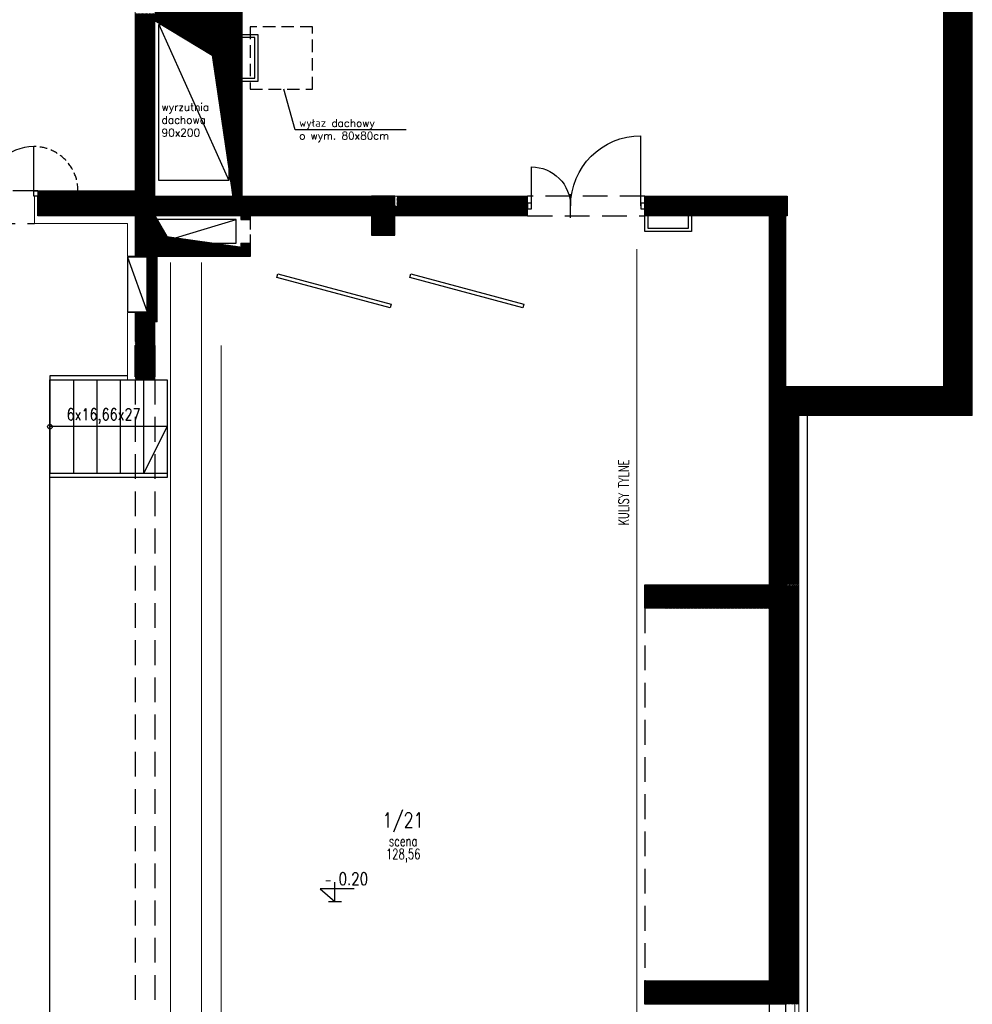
# Model space of a CAD drawing. Header units: inches. Extents: x 27484 to 71626, y -45113 to 39.
# Tile 164 of 256: x 35654 to 36874, y -33581 to -32320. Entities that reach past the tile are written whole.
import ezdxf
from ezdxf.enums import TextEntityAlignment as Align

# ---------------------------------------------------------------- set-up
doc = ezdxf.new("R2010")
doc.units = ezdxf.units.IN
doc.header["$LTSCALE"] = 50
doc.header["$MEASUREMENT"] = 0
doc.linetypes.add('DASHED2', pattern=[9.525, 6.35, -3.175])
for name, color, linetype, lineweight in [('!urządzenia1', 1, 'Continuous', 5), ('!wymiary', 4, 'Continuous', 25), ('0-OPISY', 165, 'Continuous', 18), ('A-PRZERYW', 7, 'DASHED2', 18), ('A-SCIANY', 5, 'Continuous', 18), ('A-WID', 1, 'Continuous', 9), ('A-ść. istn.', 8, 'Continuous', 0), ('mat', 7, 'Continuous', 9), ('rz_zelbet', 200, 'Continuous', 20)]:
    doc.layers.add(name, color=color, linetype=linetype, lineweight=lineweight)
for name, color, linetype in [('0-KOTEW-POZ', 7, 'Continuous'), ('_sciany nowe', 5, 'Continuous'), ('_widok', 1, 'Continuous'), ('A-rdzenie zelbetowe', 6, 'Continuous'), ('DACH_CIENKIE', 142, 'Continuous'), ('koncepcja', 6, 'Continuous'), ('KOTEW-POZ-OPIS', 2, 'Continuous'), ('KOTEW-POZ-OPIS1', 7, 'Continuous'), ('OPISY', 7, 'Continuous'), ('przebicia', 252, 'Continuous'), ('R-MET-POM-OPIS', 7, 'Continuous'), ('R-MET-POM-OPIS-NR', 2, 'Continuous'), ('R-MET-POM-OPIS-POM', 7, 'Continuous'), ('R-MET-POZ', 7, 'Continuous'), ('R-MET-POZ-OPIS', 2, 'Continuous'), ('S-DRZ-', 7, 'Continuous'), ('S-DRZ-O', 7, 'Continuous'), ('S-DRZ-SKRZYD', 5, 'Continuous'), ('S-DRZ-WEGAR', 7, 'Continuous')]:
    doc.layers.add(name, color=color, linetype=linetype)
doc.styles.add('MET_POM', font='simplex.shx')
doc.styles.add('MET_POZ', font='SIMPLEX')
doc.styles.add('opis', font='romans.shx', dxfattribs={"width": 0.7, "height": 50})
doc.styles.get("Standard").update_dxf_attribs({"font": 'romans.shx'})
doc.styles.add('TOM', font='simplex.shx', dxfattribs={"width": 0.8, "height": 50})
doc.linetypes.add('ZIGZAG', pattern='A,0.00254,-5.08,[131,ltypeshp.shx,S=5.08,R=0,X=-5.08,Y=0],-10.16,[131,ltypeshp.shx,S=5.08,R=180,X=5.08,Y=0],-5.08', length=20.32254)
pattern_1 = [(45, (31560.1443, -34930.5661), (-0.88388348, 0.88388348), [])]

# ---------------------------------------------------------------- blocks, each defined once
blk = doc.blocks.new('D150')
at = {"layer": 'S-DRZ-'}
for centre, radius, start, end in [((-50, 0), 50, 270, 0), ((90, 0), 90, 180, 270)]:
    blk.add_arc(centre, radius, start, end, dxfattribs=at)
at = {"layer": 'S-DRZ-O'}
blk.add_line((0, 15.1), (0, -15.1), dxfattribs=at)
at = {"layer": 'S-DRZ-SKRZYD'}
for p, q in [((-50, 0), (-50, -50)), ((90, 0), (90, -90))]:
    blk.add_line(p, q, dxfattribs=at)
at = {"layer": 'S-DRZ-WEGAR'}
for points in [[(-50, -3.5), (-55, -3.5), (-55, 3.5), (-50, 3.5)], [(95, -3.5), (90, -3.5), (90, 3.5), (95, 3.5)]]:
    blk.add_lwpolyline(points, close=True, dxfattribs=at)
blk = doc.blocks.new('A$C6C2C3BE5')
at = {"layer": 'R-MET-POZ', "rotation": 359.9999999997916}
blk.add_blockref('D150', (0, 0), dxfattribs=at)
blk = doc.blocks.new('M-POZ10')
at = {"layer": '0-KOTEW-POZ'}
blk.add_line((-0.133, 0), (0.133, 0), dxfattribs=at)
blk.add_lwpolyline([(0.392, 0.253), (-0.3, 0.253), (0, 0), (0, 0.393)], dxfattribs=at)
at = {"layer": 'KOTEW-POZ-OPIS', "style": 'MET_POZ', "width": 0.6}
blk.add_attdef('+/-', text='', height=0.2, dxfattribs=at).set_placement((-0.068, 0.334), align=Align.RIGHT)
at = {"layer": 'KOTEW-POZ-OPIS', "style": 'MET_POZ', "width": 0.8}
blk.add_attdef('H', (0.075, 0.334), '', height=0.25, dxfattribs=at)
at = {"layer": 'KOTEW-POZ-OPIS1', "style": 'MET_POZ', "oblique": 5, "width": 0.8}
blk.add_attdef('TXT', text='', height=0.2, dxfattribs=at).set_placement((0.075, 0.629), align=Align.CENTER)
at = {"layer": 'KOTEW-POZ-OPIS1', "style": 'MET_POZ'}
blk.add_attdef('XH', (0.075, 0.031), '', height=0.2, dxfattribs=at)
blk = doc.blocks.new('A$C788011A3')
at = {"layer": 'S-DRZ-'}
for centre, radius, start, end in [((5, 15.1), 90, 360, 90), ((155, 15.1), 60.1, 90, 180)]:
    blk.add_arc(centre, radius, start, end, dxfattribs=at)
at = {"layer": 'S-DRZ-O'}
blk.add_line((94.9, 0), (94.9, 30.2), dxfattribs=at)
at = {"layer": 'S-DRZ-SKRZYD'}
for p, q in [((5, 15.1), (5, 105.1)), ((155, 15.1), (155, 75.2))]:
    blk.add_line(p, q, dxfattribs=at)
at = {"layer": 'S-DRZ-WEGAR'}
for points in [[(0, 18.6), (5, 18.6), (5, 11.6), (0, 11.6)], [(155, 18.6), (160, 18.6), (160, 11.6), (155, 11.6)]]:
    blk.add_lwpolyline(points, close=True, dxfattribs=at)
blk = doc.blocks.new('A$C69E27E1D')
at = {"layer": '!wymiary', "ltscale": 0.1}
for points in [[(170.2, -86.9), (315.1, -125.7), (313.8, -130.5), (168.9, -91.7), (170.2, -86.9)], [(340.2, -86.9), (485.1, -125.7), (483.8, -130.5), (338.9, -91.7), (340.2, -86.9)]]:
    blk.add_lwpolyline(points, dxfattribs=at)
blk = doc.blocks.new('MPOM0239')
at = {"layer": 'R-MET-POM-OPIS', "style": 'MET_POM', "width": 0.7}
for tag, p in [('POS', (0, -0.225)), ('ARE', (0, -0.49))]:
    blk.add_attdef(tag, text='', height=0.2, dxfattribs=at).set_placement(p, align=Align.CENTER)
at = {"layer": 'R-MET-POM-OPIS', "style": 'MET_POM', "width": 0.7, "flags": 1}
blk.add_attdef('UNI', (0.246, -0.49), '', height=0.2, dxfattribs=at)
at = {"layer": 'R-MET-POM-OPIS-NR', "style": 'MET_POM', "width": 0.8}
blk.add_attdef('NR', text='', height=0.2, dxfattribs=at).set_placement((-0.003, 0.269), align=Align.CENTER)
at = {"layer": 'R-MET-POM-OPIS-POM', "style": 'MET_POM', "width": 0.7}
blk.add_attdef('POM', text='', height=0.2, dxfattribs=at).set_placement((0, 0.022), align=Align.CENTER)

msp = doc.modelspace()

# ---------------------------------------------------------------- hatches: boundary and pattern name
at = {"layer": 'A-ść. istn.', "ltscale": 0.1}
h = msp.add_hatch(dxfattribs=at)
h.set_pattern_fill('ANSI31', color=256, scale=10)
h.set_pattern_definition(pattern_1)
h.paths.add_polyline_path([(36849.98246, -32558.56607), (36837.48246, -32558.56607), (36837.48246, -32789.56607), (36635.05756, -32789.56607), (36635.05756, -32802.06607), (36849.98246, -32802.06607)])
h.paths.add_polyline_path([(36849.98246, -32802.06607), (36635.05756, -32802.06607), (36635.05756, -32826.56607), (36849.98246, -32826.56607)])
h.paths.add_polyline_path([(36874.48246, -32802.06607), (36849.98246, -32802.06607), (36849.98246, -32826.56607), (36874.48246, -32826.56607)])
h.paths.add_polyline_path([(36874.48246, -32558.56607), (36849.98246, -32558.56607), (36849.98246, -32802.06607), (36874.48246, -32802.06607)])
h.paths.add_polyline_path([(36849.98246, -32353.56607), (36837.48246, -32353.56607), (36837.48246, -32558.56607), (36849.98246, -32558.56607)])
h.paths.add_polyline_path([(36874.48246, -32353.56607), (36849.98246, -32353.56607), (36849.98246, -32558.56607), (36874.48246, -32558.56607)])
h.paths.add_polyline_path([(36849.98246, -32105.67743), (36837.48246, -32105.67743), (36837.48246, -32353.56607), (36849.98246, -32353.56607)])
h.paths.add_polyline_path([(36874.48246, -32105.67743), (36849.98246, -32105.67743), (36849.98246, -32353.56607), (36874.48246, -32353.56607)])
h.paths.add_polyline_path([(36849.98246, -31793.56607), (36822.48246, -31793.56607), (36822.48246, -31806.06607), (36837.48246, -31806.06607), (36837.48246, -32105.67743), (36849.98246, -32105.67743)])
h.paths.add_polyline_path([(36874.48246, -31793.56607), (36849.98246, -31793.56607), (36849.98246, -32105.67743), (36874.48246, -32105.67743)])
h = msp.add_hatch(dxfattribs=at)
h.set_pattern_fill('ANSI31', color=256, scale=10)
h.set_pattern_definition(pattern_1)
h.paths.add_polyline_path([(35814.98246, -32312.06607), (35802.48246, -32312.06607), (35802.48246, -32353.56607), (35814.98246, -32353.56607)])
h.paths.add_polyline_path([(35814.98246, -32353.56607), (35802.48246, -32353.56607), (35802.48246, -32437.11016), (35814.98246, -32447.31649)])
h.paths.add_polyline_path([(35827.48246, -32353.56607), (35814.98246, -32353.56607), (35814.98246, -32447.31649), (35827.48246, -32457.52282)])
h.paths.add_polyline_path([(35827.48246, -32321.06607), (35927.48246, -32321.06607), (35927.48246, -32353.56607), (35939.48246, -32353.56607), (35939.48246, -32309.06607), (35827.48246, -32309.06607), (35827.48246, -32312.06607), (35814.98246, -32312.06607), (35814.98246, -32353.56607), (35827.48246, -32353.56607)])
h = msp.add_hatch(dxfattribs=at)
h.set_pattern_fill('ANSI31', color=256, scale=10)
h.set_pattern_definition(pattern_1)
h.paths.add_polyline_path([(36304.98246, -32546.06607), (36162.48246, -32546.06607), (36162.48246, -32558.56607), (36304.98246, -32558.56607)])
h.paths.add_polyline_path([(36304.98246, -32558.56607), (36134.98246, -32558.56607), (36134.98246, -32571.06607), (36304.98246, -32571.06607)])
h.paths.add_polyline_path([(36162.48246, -32546.06607), (36137.48246, -32546.06607), (36137.48246, -32558.56607), (36162.48246, -32558.56607)])
h.paths.add_polyline_path([(36104.98246, -32546.06607), (35939.48246, -32546.06607), (35939.48246, -32353.56607), (35927.48246, -32353.56607), (35927.48246, -32546.06607), (35827.48246, -32546.06607), (35827.48246, -32457.52282), (35814.98246, -32447.31649), (35814.98246, -32558.56607), (36104.98246, -32558.56607)])
h = msp.add_hatch(dxfattribs=at)
h.set_pattern_fill('ANSI31', color=256, scale=10)
h.set_pattern_definition(pattern_1)
h.paths.add_polyline_path([(35814.98246, -32447.31649), (35802.48246, -32437.11016), (35802.48246, -32539.06607), (35802.48246, -32546.06607), (35712.48246, -32546.06607), (35712.48246, -32558.56607), (35814.98246, -32558.56607)])
h.paths.add_polyline_path([(35814.98246, -32558.56607), (35712.48246, -32558.56607), (35712.48246, -32571.06607), (35802.48246, -32571.06607), (35802.48246, -32623.06607), (35814.98246, -32623.06607)])
h.paths.add_polyline_path([(35827.48246, -32571.06607), (35937.46726, -32571.06607), (35937.46726, -32576.06607), (35949.46726, -32576.06607), (35949.46726, -32571.06607), (36104.98246, -32571.06607), (36104.98246, -32558.56607), (35814.98246, -32558.56607), (35814.98246, -32623.06607), (35818.48246, -32623.06607), (35818.48246, -32695.06607), (35814.98246, -32695.06607), (35814.98246, -32722.53859), (35827.48246, -32722.53857), (35827.48246, -32707.06607), (35830.48246, -32707.06607), (35830.48246, -32623.06607), (35949.46726, -32623.06607), (35949.46726, -32606.06607), (35937.46726, -32606.06607), (35937.46726, -32611.06394), (35937.48246, -32611.06607), (35827.48246, -32611.06607)])
h.paths.add_polyline_path([(35814.98246, -32695.06607), (35802.48246, -32695.06607), (35802.48246, -32722.53861), (35814.98246, -32722.53859)])
h.paths.add_polyline_path([(35814.98246, -32722.53859), (35802.48246, -32722.53861), (35802.48246, -32722.53862), (35802.48246, -32781.06607), (35814.98246, -32781.06607), (35814.98246, -32777.06607), (35802.48246, -32777.06607), (35802.48246, -32737.06607), (35814.98246, -32737.06607)])
h.paths.add_polyline_path([(35827.48246, -32722.53857), (35814.98246, -32722.53859), (35814.98246, -32737.06607), (35827.48246, -32737.06607)])
h = msp.add_hatch(dxfattribs=at)
h.set_pattern_fill('ANSI31', color=256, scale=10)
h.set_pattern_definition(pattern_1)
h.paths.add_polyline_path([(34417.48246, -32546.06607), (34452.48246, -32546.06607), (34452.48246, -32571.06607), (34417.48246, -32571.06607)])
h.paths.add_polyline_path([(34837.48246, -32546.06607), (34872.48246, -32546.06607), (34872.48246, -32571.06607), (34837.48246, -32571.06607)])
h.paths.add_polyline_path([(35257.48246, -32546.06607), (35292.48246, -32546.06607), (35292.48246, -32571.06607), (35257.48246, -32571.06607)])
h.paths.add_polyline_path([(35482.48246, -32546.06607), (35517.48246, -32546.06607), (35517.48246, -32571.06607), (35482.48246, -32571.06607)])
h.paths.add_polyline_path([(35677.48246, -32546.06607), (35712.48246, -32546.06607), (35712.48246, -32571.06607), (35677.48246, -32571.06607)])
h = msp.add_hatch(dxfattribs=at)
h.set_pattern_fill('ANSI31', color=256, scale=10)
h.set_pattern_definition(pattern_1)
h.paths.add_polyline_path([(34837.48246, -32539.06607), (34837.48246, -32546.06607), (34872.48246, -32546.06607), (35411.15884, -32546.06607), (35411.15884, -32539.06607)])
h.paths.add_polyline_path([(35411.15884, -32539.06607), (35411.15884, -32546.06607), (35509.98246, -32546.06607), (35509.98246, -32539.06607)])
h.paths.add_polyline_path([(35509.98246, -32546.06607), (35517.48246, -32546.06607), (35517.48246, -32539.06607), (35509.98246, -32539.06607)])
h.paths.add_polyline_path([(35802.48246, -32546.06607), (35802.48246, -32539.06607), (35677.48246, -32539.06607), (35677.48246, -32546.06607), (35712.48246, -32546.06607)])
h = msp.add_hatch(dxfattribs=at)
h.set_pattern_fill('ANSI31', color=256, scale=10)
h.set_pattern_definition(pattern_1)
h.paths.add_polyline_path([(36104.98246, -32596.06607), (36134.98246, -32596.06607), (36134.98246, -32546.06607), (36104.98246, -32546.06607)])
h = msp.add_hatch(dxfattribs=at)
h.set_pattern_fill('ANSI31', color=256, scale=10)
h.set_pattern_definition(pattern_1)
h.paths.add_polyline_path([(36454.98246, -32546.06607), (36637.48246, -32546.06607), (36637.48246, -32571.06607), (36454.98246, -32571.06607)])
h = msp.add_hatch(dxfattribs=at)
h.set_pattern_fill('ANSI31', color=256, scale=10)
h.set_pattern_definition(pattern_1)
h.paths.add_polyline_path([(36624.98246, -32571.06607), (36614.90736, -32571.06607), (36614.90736, -32802.06607), (36624.98246, -32802.06607)])
h.paths.add_polyline_path([(36635.05756, -32571.06607), (36624.98246, -32571.06607), (36624.98246, -32802.06607), (36635.05756, -32802.06607)])
h.paths.add_polyline_path([(36624.98246, -32802.06607), (36614.90736, -32802.06607), (36614.90736, -33043.56607), (36624.98246, -33043.56607)])
h.paths.add_polyline_path([(36652.18521, -32802.06607), (36624.98246, -32802.06607), (36624.98246, -33043.56607), (36652.18521, -33043.56607)])
h = msp.add_hatch(dxfattribs=at)
h.set_pattern_fill('ANSI31', color=256, scale=10)
h.set_pattern_definition(pattern_1)
h.paths.add_polyline_path([(35827.48246, -32737.06607), (35802.48246, -32737.06607), (35802.48246, -32777.06607), (35827.48246, -32777.06607)])
h = msp.add_hatch(dxfattribs=at)
h.set_pattern_fill('ANSI31', color=256, scale=10)
h.set_pattern_definition(pattern_1)
h.paths.add_polyline_path([(35827.48246, -32777.06607), (35814.98246, -32777.06607), (35814.98246, -32781.06607), (35827.48246, -32781.06607)])
h = msp.add_hatch(dxfattribs=at)
h.set_pattern_fill('ANSI31', color=256, scale=10)
h.set_pattern_definition(pattern_1)
h.paths.add_polyline_path([(36454.98246, -33043.56607), (36652.18521, -33044.17576), (36652.18521, -33074.17576), (36454.98246, -33073.56607)])
h = msp.add_hatch(dxfattribs=at)
h.set_pattern_fill('ANSI31', color=256, scale=10)
h.set_pattern_definition(pattern_1)
h.paths.add_polyline_path([(36624.98246, -33073.56607), (36614.90736, -33073.56607), (36614.90736, -33550.56607), (36624.98246, -33550.56607)])
h.paths.add_polyline_path([(36652.18521, -33073.56607), (36624.98246, -33073.56607), (36624.98246, -33550.56607), (36652.18521, -33550.56607)])
h = msp.add_hatch(dxfattribs=at)
h.set_pattern_fill('ANSI31', color=256, scale=10)
h.set_pattern_definition(pattern_1)
h.paths.add_polyline_path([(36454.98246, -33550.56607), (36652.18521, -33550.56607), (36652.18521, -33580.56607), (36454.98246, -33580.56607)])
at = {"layer": 'przebicia', "ltscale": 0.1}
h = msp.add_hatch(dxfattribs=at)
h.set_pattern_fill('ANSI31', color=256, style=0)
h.paths.add_polyline_path([(35907.13414, -32326.06607), (35907.13414, -32321.06607), (35827.48246, -32321.06607), (35835.72722, -32326.06607)])
h.paths.add_polyline_path([(35922.48246, -32326.06607), (35922.48246, -32353.56607), (35927.48246, -32353.56607), (35927.48246, -32321.06607), (35907.13414, -32321.06607), (35907.13414, -32326.06607)])
h.paths.add_polyline_path([(35907.13414, -32353.56607), (35922.48246, -32353.56607), (35922.48246, -32326.06607), (35907.13414, -32326.06607)])
h.paths.add_polyline_path([(35835.72722, -32326.06607), (35881.07337, -32353.56607), (35907.13414, -32353.56607), (35907.13414, -32326.06607)])
h.paths.add_polyline_path([(35907.13414, -32353.56607), (35881.07337, -32353.56607), (35900.87134, -32365.57247), (35907.13414, -32408.05074)])
h.paths.add_polyline_path([(35922.48246, -32353.56607), (35907.13414, -32353.56607), (35907.13414, -32408.05074), (35911.55892, -32438.06246), (35922.48246, -32438.06246)])
h.paths.add_polyline_path([(35927.48246, -32353.56607), (35922.48246, -32353.56607), (35922.48246, -32438.06246), (35927.48246, -32438.06246)])
h.paths.add_polyline_path([(35922.48246, -32438.06246), (35911.55892, -32438.06246), (35922.48246, -32512.15288)])
h.paths.add_polyline_path([(35922.48246, -32512.15288), (35927.48246, -32546.06607), (35927.48246, -32438.06246), (35922.48246, -32438.06246)])
h = msp.add_hatch(dxfattribs=at)
h.set_pattern_fill('ANSI31', color=256, style=0)
h.set_pattern_definition([(45, (2e-10, 1442), (-0.08838834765, 0.08838834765), [])])
h.paths.add_polyline_path([(35843.01282, -32597.80085), (35832.48246, -32579.67333), (35832.48246, -32606.06607), (35901.87445, -32606.06607)], flags=17)
h.paths.add_polyline_path([(35827.48246, -32611.06607), (35907.13414, -32611.06607), (35907.13414, -32606.80462), (35901.87445, -32606.06607), (35832.48246, -32606.06607), (35832.48246, -32579.67333), (35827.48246, -32571.06607)])
h.paths.add_polyline_path([(35907.13414, -32606.80462), (35907.13414, -32611.06607), (35937.48246, -32611.06607)])

# ---------------------------------------------------------------- linework, layer by layer
at = {"layer": '!urządzenia1', "color": 2, "linetype": 'ZIGZAG', "ltscale": 0.005}
msp.add_line((36444.61357, -32613.6855), (36444.61357, -34011.06607), dxfattribs=at)
at = {"layer": '!urządzenia1', "color": 2}
msp.add_line((35912.48246, -32737.06607), (35912.48246, -33887.06607), dxfattribs=at)
for points in [[(35847.48246, -33993.06607), (35847.48246, -32631.06607)], [(35887.48246, -33993.06607), (35887.48246, -32631.06607)]]:
    msp.add_lwpolyline(points, dxfattribs=at)
at = {"layer": '_sciany nowe'}
for p, q in [((35827.48246, -32571.06607), (35827.48246, -32611.06607)), ((35937.46726, -32571.06607), (35937.46726, -32576.06607)), ((35949.46726, -32571.06607), (35949.46726, -32576.06607)), ((35937.46726, -32576.06607), (35949.46726, -32576.06607)), ((35937.46726, -32606.06607), (35949.46726, -32606.06607)), ((35937.46726, -32606.06607), (35937.46726, -32611.06607)), ((35949.46726, -32606.06607), (35949.46726, -32623.06607)), ((35818.48246, -32623.06607), (35792.48246, -32623.06607)), ((35818.48246, -32623.06607), (35818.48246, -32695.06607)), ((35818.48246, -32695.06607), (35792.48246, -32695.06607)), ((35830.48246, -32707.06607), (35827.48246, -32707.06607))]:
    msp.add_line(p, q, dxfattribs=at)
at = {"layer": '_widok'}
msp.add_line((35792.48246, -32624.06607), (35817.48246, -32694.06607), dxfattribs=at)
msp.add_lwpolyline([(35817.48246, -32694.06607), (35817.48246, -32624.06607), (35792.48246, -32624.06607), (35792.48246, -32694.06607)], close=True, dxfattribs=at)
at = {"layer": 'A-PRZERYW', "lineweight": -3, "ltscale": 0.1}
for p, q in [((35677.48246, -32539.06607), (35517.48246, -32539.06607)), ((36454.98246, -32546.06607), (36304.98246, -32546.06607)), ((36304.98246, -32571.06607), (36454.98246, -32571.06607)), ((35521.48246, -32581.06607), (35673.48246, -32581.06607)), ((35802.48246, -32781.06607), (35802.48246, -33843.06607)), ((35827.48246, -32781.06607), (35827.48246, -33843.06607)), ((36454.98246, -33073.56607), (36454.98246, -33550.56607))]:
    msp.add_line(p, q, dxfattribs=at)
at = {"layer": 'A-PRZERYW', "lineweight": -3, "ltscale": 0.04}
msp.add_line((35949.46726, -32576.06607), (35949.46726, -32606.06607), dxfattribs=at)
at = {"layer": 'A-PRZERYW', "lineweight": -3, "ltscale": 0.05}
msp.add_lwpolyline([(35949.48246, -32409.06607), (36029.48246, -32409.06607), (36029.48246, -32329.06607), (35949.48246, -32329.06607)], close=True, dxfattribs=at)
at = {"layer": 'A-PRZERYW', "lineweight": -3, "ltscale": 0.03}
msp.add_arc((35672.48246, -32539.06607), 56.56808, 359.99999995, 90, dxfattribs=at)
at = {"layer": 'A-rdzenie zelbetowe', "ltscale": 0.1}
for points in [[(35677.48246, -32546.06607), (35712.48246, -32546.06607), (35712.48246, -32571.06607), (35677.48246, -32571.06607)], [(36104.98246, -32596.06607), (36134.98246, -32596.06607), (36134.98246, -32546.06607), (36104.98246, -32546.06607)], [(36454.98246, -32546.06607), (36637.48246, -32546.06607), (36637.48246, -32571.06607), (36454.98246, -32571.06607)], [(35802.48246, -32737.06607), (35827.48246, -32737.06607), (35827.48246, -32777.06607), (35802.48246, -32777.06607)], [(36454.98246, -33043.56607), (36635.05756, -33043.56607), (36635.05756, -33073.56607), (36454.98246, -33073.56607)], [(36454.98246, -33550.56607), (36635.05756, -33550.56607), (36635.05756, -33580.56607), (36454.98246, -33580.56607)]]:
    msp.add_lwpolyline(points, close=True, dxfattribs=at)
for points in [[(36614.90736, -33043.56607), (36614.90736, -32571.06607), (36635.05756, -32571.06607), (36635.05756, -34053.06607), (36614.90736, -34053.06607), (36614.90736, -33580.56607)], [(36614.90736, -33550.56607), (36614.90736, -33073.56607)]]:
    msp.add_lwpolyline(points, dxfattribs=at)
at = {"layer": 'A-SCIANY', "ltscale": 3}
for p, q in [((36874.48246, -32826.56607), (36874.48246, -31769.06607)), ((36837.48246, -32789.56607), (36837.48246, -31806.06607)), ((35802.48246, -32539.06607), (35802.48246, -32299.06607)), ((35827.48246, -32321.06607), (35827.48246, -32546.06607)), ((35673.48246, -32546.06607), (35673.48246, -32581.06607)), ((35677.48246, -32539.06607), (35802.48246, -32539.06607)), ((35939.48246, -32546.06607), (36304.98246, -32546.06607)), ((36304.98246, -32571.06607), (36304.98246, -32546.06607)), ((36454.98246, -32571.06607), (36454.98246, -32546.06607)), ((36454.98246, -32546.06607), (36637.48246, -32546.06607)), ((36454.98246, -32546.06607), (36454.98246, -32571.06607)), ((36637.48246, -32571.06607), (36637.48246, -32546.06607)), ((35827.48246, -32571.06607), (35937.46726, -32571.06607)), ((35949.46726, -32571.06607), (36104.98246, -32571.06607)), ((36134.98246, -32571.06607), (36304.98246, -32571.06607)), ((36454.98246, -32571.06607), (36614.90736, -32571.06607)), ((36519.98246, -32571.06607), (36567.48246, -32571.06607)), ((36635.05756, -32789.56607), (36635.05756, -32571.06607)), ((36635.05756, -32571.06607), (36637.48246, -32571.06607)), ((35673.48246, -32581.06607), (35792.48246, -32581.06607)), ((35792.48246, -32581.06607), (35792.48246, -32623.06607)), ((35827.48246, -32611.06607), (35937.46726, -32611.06607)), ((35830.48246, -32623.06607), (35949.46726, -32623.06607)), ((35830.48246, -32623.06607), (35830.48246, -32707.06607)), ((35792.48246, -32695.06607), (35792.48246, -32781.06607)), ((35827.48246, -32707.06607), (35827.48246, -32781.06607)), ((35827.48246, -32781.06607), (35792.48246, -32781.06607)), ((36635.05756, -32789.56607), (36837.48246, -32789.56607)), ((36652.18521, -32826.56607), (36874.48246, -32826.56607)), ((36652.18521, -33797.56607), (36652.18521, -32826.56607)), ((36614.90736, -33550.56607), (36614.90736, -33073.56607))]:
    msp.add_line(p, q, dxfattribs=at)
for points in [[(35827.48246, -32309.06607), (35939.48246, -32309.06607), (35939.48246, -32546.06607)], [(35827.48246, -32321.06607), (35927.48246, -32321.06607), (35927.48246, -32546.06607), (35827.48246, -32546.06607)], [(36134.98246, -32571.06607), (36134.98246, -32596.06607), (36104.98246, -32596.06607), (36104.98246, -32571.06607)], [(36614.90736, -33043.56607), (36614.90736, -32571.06607)], [(36591.08733, -33043.56607), (36454.98246, -33043.56607), (36454.98246, -33073.56607), (36591.08733, -33073.56607)], [(36614.90736, -33043.56607), (36454.98246, -33043.56607), (36454.98246, -33073.56607), (36614.90736, -33073.56607)], [(36614.90736, -33550.56607), (36454.98246, -33550.56607), (36454.98246, -33580.56607), (36614.90736, -33580.56607)]]:
    msp.add_lwpolyline(points, dxfattribs=at)
at = {"layer": 'A-WID', "lineweight": -2}
for p, q in [((35832.48246, -32326.06607), (35922.48246, -32526.06607)), ((35831.48246, -32606.06607), (35931.48246, -32576.06607)), ((35693.18397, -32776.06607), (35693.18397, -32901.06607)), ((35792.48246, -32776.06607), (35693.18397, -32776.06607)), ((35693.18397, -33843.06607), (35693.18397, -32781.06607)), ((35693.18397, -32781.06607), (35843.18397, -32781.06607)), ((35723.18397, -32781.06607), (35723.18397, -32901.06607)), ((35753.18397, -32781.06607), (35753.18397, -32901.06607)), ((35783.18397, -32781.06607), (35783.18397, -32901.06607)), ((35813.18397, -32781.06607), (35813.18397, -32901.06607)), ((35843.18397, -32781.06607), (35843.18397, -32906.06607)), ((36663.48139, -33797.56607), (36663.48139, -32826.56607)), ((35843.18397, -32841.06607), (35693.18397, -32841.06607)), ((35843.18397, -32841.06607), (35813.18397, -32901.06607)), ((35843.18397, -32901.06607), (35693.18397, -32901.06607)), ((35843.18397, -32906.06607), (35693.18397, -32906.06607))]:
    msp.add_line(p, q, dxfattribs=at)
for points in [[(35832.48246, -32326.06607), (35922.48246, -32326.06607), (35922.48246, -32526.06607), (35832.48246, -32526.06607)], [(35831.48246, -32606.06607), (35931.48246, -32606.06607), (35931.48246, -32576.06607), (35831.48246, -32576.06607)]]:
    msp.add_lwpolyline(points, close=True, dxfattribs=at)
msp.add_circle((35693.18397, -32841.06607), 3, dxfattribs=at)
at = {"layer": 'DACH_CIENKIE'}
for points in [[(35939.48246, -32339.06607), (35959.48246, -32339.06607), (35959.48246, -32399.06607), (35939.48246, -32399.06607)], [(35939.48246, -32395.06607), (35955.48246, -32395.06607), (35955.48246, -32343.06607), (35939.48246, -32343.06607)], [(36514.98246, -32571.06607), (36514.98246, -32591.06607), (36454.98246, -32591.06607), (36454.98246, -32571.06607)], [(36458.98246, -32571.06607), (36458.98246, -32587.06607), (36510.98246, -32587.06607), (36510.98246, -32571.06607)]]:
    msp.add_lwpolyline(points, dxfattribs=at)
at = {"layer": 'mat'}
for p, q in [((36862.48246, -32814.56607), (36862.48246, -31781.06607)), ((35677.48246, -32546.06607), (35802.48246, -32546.06607)), ((35802.48246, -32546.06607), (35802.48246, -32539.06607)), ((35677.48246, -32571.06607), (35802.48246, -32571.06607)), ((35802.48246, -32571.06607), (35802.48246, -32623.06607)), ((35802.48246, -32695.06607), (35802.48246, -32732.06607)), ((36635.05756, -32814.56607), (36862.48246, -32814.56607)), ((36647.14766, -33797.56607), (36647.14766, -32826.56607)), ((36652.18521, -32826.56607), (36647.14766, -32826.56607))]:
    msp.add_line(p, q, dxfattribs=at)
at = {"layer": 'OPISY'}
msp.add_lwpolyline([(36149.54113, -32461.27271), (36007.19519, -32461.27271), (35992.89459, -32409.06607)], dxfattribs=at)
at = {"layer": 'przebicia', "ltscale": 0.1}
for points in [[(35827.48246, -32321.06607), (35900.87134, -32365.57247), (35927.48246, -32546.06607)], [(35827.48246, -32571.06607), (35843.01282, -32597.80085), (35937.48246, -32611.06607)]]:
    msp.add_lwpolyline(points, dxfattribs=at)

# ---------------------------------------------------------------- block references
at = {"layer": 'koncepcja', "lineweight": -3, "xscale": -1, "rotation": 180}
msp.add_blockref('A$C6C2C3BE5', (36359.98246, -32558.56607), dxfattribs=at)
at = {"layer": 'R-MET-POM-OPIS'}
ref = msp.add_blockref('MPOM0239', (36145.58166, -33379.82285), dxfattribs=dict(at, xscale=67.20000000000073, yscale=67.20000000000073, zscale=67.20000000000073))
ref.add_attrib('NR', '1/21', dxfattribs={"layer": 'R-MET-POM-OPIS-NR', "height": 18.816, "style": 'MET_POM', "width": 0.8}).set_placement((36145.39132, -33354.02661), align=Align.CENTER)
ref.add_attrib('ARE', '128,56', dxfattribs={"height": 13.44, "style": 'MET_POM', "width": 0.7}).set_placement((36145.58166, -33394.94108), align=Align.CENTER)
ref.add_attrib('POM', 'scena', dxfattribs={"layer": 'R-MET-POM-OPIS-POM', "height": 13.44, "style": 'MET_POM', "width": 0.7}).set_placement((36145.58166, -33378.3228), align=Align.CENTER)
at = {"layer": 'R-MET-POZ'}
ref = msp.add_blockref('M-POZ10', (36058.11445, -33448.78078), dxfattribs=dict(at, xscale=63, yscale=63, zscale=63, rotation=359.9999999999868))
ref.add_attrib('+/-', '-', dxfattribs={"layer": 'R-MET-POZ-OPIS', "height": 12.6, "style": 'MET_POZ', "width": 0.6}).set_placement((36053.81037, -33427.74584), align=Align.RIGHT)
ref.add_attrib('H', '0.20', (36062.84997, -33427.74584), dxfattribs={"layer": 'R-MET-POZ-OPIS', "height": 15.75, "style": 'MET_POZ', "width": 0.8})
at = {"layer": 'rz_zelbet', "ltscale": 0.1}
for name, p in [('A$C788011A3', (35517.48259, -32557.68482)), ('A$C69E27E1D', (35814.98246, -32558.56607))]:
    msp.add_blockref(name, p, dxfattribs=at)

# ---------------------------------------------------------------- texts
at = {"layer": '0-OPISY', "color": 2, "insert": (35714.56029, -32817.78346), "char_height": 15, "width": 175.0427759, "attachment_point": 1, "rotation": 0.02851314, "style": 'TOM'}
msp.add_mtext('6x16,66x27', dxfattribs=at)
at = {"layer": 'A-WID', "ltscale": 5, "insert": (36421.37563, -32967.51386), "char_height": 13.1454154, "width": 340.9379121, "attachment_point": 1, "rotation": 90, "style": 'opis'}
msp.add_mtext('KULISY TYLNE', dxfattribs=at)
at = {"layer": 'OPISY', "char_height": 9.8, "width": 746.844025, "attachment_point": 1}
for s, insert in [('wyrzutnia\\Pdachowa\\P90x200', (35836.2443, -32427.12509)), ('wyłaz dachowy\\Po wym. 80x80cm', (36012.37024, -32447.3509))]:
    msp.add_mtext(s, dxfattribs=dict(at, insert=insert))

doc.saveas('drawing.dxf')
